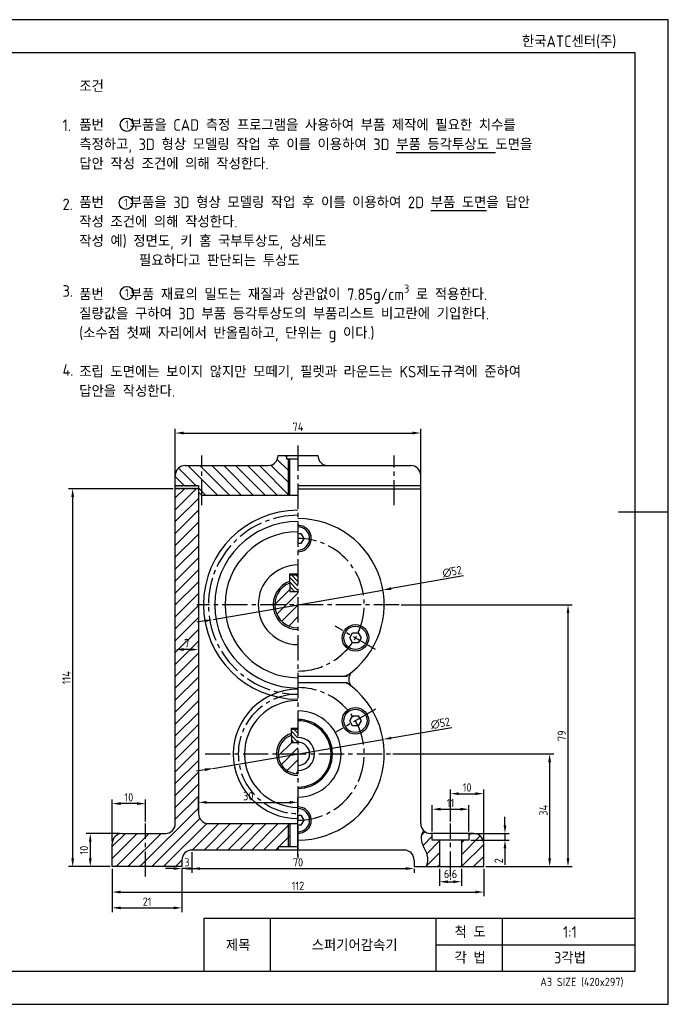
# Model space of a CAD drawing. Header units: millimetres. Extents: x 0 to 420, y 0 to 297.
# Tile 6 of 6: x 224 to 420, y 0 to 297. Entities that reach past the tile are written whole.
import ezdxf
from ezdxf.enums import TextEntityAlignment as Align

# ---------------------------------------------------------------- set-up
doc = ezdxf.new("R2010")
doc.units = ezdxf.units.MM
doc.header["$LTSCALE"] = 0.4
doc.linetypes.add('CENTER2', pattern=[28.575, 19.05, -3.175, 3.175, -3.175])
for name, color, linetype in [('가는선', 1, 'Continuous'), ('문자', 2, 'Continuous'), ('외형선', 3, 'Continuous'), ('윤곽선', 5, 'Continuous'), ('중심선', 1, 'CENTER2')]:
    doc.layers.add(name, color=color, linetype=linetype)
doc.styles.get("Standard").update_dxf_attribs({"font": 'isocp.shx', "bigfont": 'whgtxt.shx'})
doc.dimstyles.new('ISO-25', dxfattribs={"dimtxt": 2.5, "dimasz": 2.5, "dimexe": 1.25, "dimexo": 0.625, "dimtad": 1, "dimdec": 4, "dimtxsty": 'Standard', "dimcen": 2.5, "dimadec": 4, "dimazin": 2, "dimtfac": 1, "dimtdec": 4, "dimtmove": 0, "dimatfit": 3, "dimfxl": 1, "dimarcsym": 0})
pattern_1 = [(45, (21.8237, 9.9436), (-1.796051, 1.796051), [])]
pattern_2 = [(135, (21.8237, 9.9436), (-0.6735192, -0.6735192), [])]

# ---------------------------------------------------------------- blocks, each defined once
blk = doc.blocks.new('*U2')
at = {"layer": '가는선'}
h = blk.add_hatch(dxfattribs=at)
h.set_pattern_fill('ANSI31', color=256, scale=0.8, angle=90)
h.set_pattern_definition([(135, (21.8237, 9.9436), (-1.796051, -1.796051), [])])
h.paths.add_polyline_path([(305.33, 164.52), (304.83, 164.52), (304.83, 165.52), (302.33, 165.52, -0.414214), (299.33, 162.52), (279.33, 162.52), (279.33, 153.52), (305.33, 153.52)])
h.paths.add_polyline_path([(305.74, 164.52), (305.33, 164.52), (305.33, 153.52), (305.74, 153.52)])
h.paths.add_polyline_path([(279.33, 162.52), (274.33, 162.52, 0.414214), (271.33, 159.52), (271.33, 156.52), (278.33, 156.52), (278.33, 154.52), (279.33, 153.52)])
h = blk.add_hatch(dxfattribs=at)
h.set_pattern_fill('ANSI31', color=256, scale=0.8)
edge = h.paths.add_edge_path()
edge.add_line((351.03, 49.52), (348.83, 49.52))
edge.add_line((348.83, 49.52), (348.83, 51.52))
edge.add_line((348.83, 51.52), (348.33, 51.52))
edge.add_arc((348.33, 54.52), 3, 224.1569, 270, ccw=False)
edge.add_spline(control_points=[(346.18, 52.43), (345.7, 51.6), (344.85, 49.24), (347.74, 45.56), (347.4, 42.73), (347, 41.52)], knot_values=[2.873638, 2.873638, 2.873638, 2.873638, 5.678111, 10.781949, 14.549747, 14.549747, 14.549747, 14.549747], degree=3, periodic=0)
edge.add_line((347, 41.52), (351.03, 41.52))
edge.add_line((351.03, 41.52), (351.03, 49.52))
h.paths.add_polyline_path([(364.33, 48.52, 0.414214), (361.33, 51.52), (359.83, 51.52), (359.83, 49.52), (357.63, 49.52), (357.63, 41.52), (364.33, 41.52)])
h.paths.add_polyline_path([(305.33, 54.52), (281.33, 54.52, -0.414214), (278.33, 57.52), (278.33, 155.52), (271.33, 155.52), (271.33, 54.52, -0.414214), (268.33, 51.52), (262.33, 51.52), (262.33, 41.52), (273.33, 41.52), (273.33, 43.52, -0.414214), (276.33, 46.52), (302.33, 46.52), (302.33, 47.52), (305.33, 47.52)])
h.paths.add_polyline_path([(305.87, 54.52), (305.33, 54.52), (305.33, 47.52), (305.87, 47.52)])
h.paths.add_polyline_path([(262.33, 51.52), (255.33, 51.52, 0.414214), (252.33, 48.52), (252.33, 41.52), (262.33, 41.52)])
h = blk.add_hatch(color=256, dxfattribs=at)
h.dxf.hatch_style = 1
h.paths.add_polyline_path([(278.33, 156.52), (271.33, 156.52), (271.33, 155.52), (278.33, 155.52)])
h = blk.add_hatch(dxfattribs=at)
h.set_pattern_fill('ANSI31', color=256, scale=0.3, angle=90)
h.set_pattern_definition(pattern_2)
edge = h.paths.add_edge_path()
edge.add_line((308.33, 129.52), (305.83, 129.52))
edge.add_line((305.83, 129.52), (305.83, 127.59))
edge.add_spline(control_points=[(305.83, 127.59), (305.83, 127.32), (305.83, 127.06)], knot_values=[1.708953, 1.708953, 1.708953, 1.732051, 1.732051, 1.732051], weights=[1, 1.026671, 1.052632], degree=2, periodic=0)
edge.add_line((305.83, 127.06), (305.83, 124.52))
edge.add_line((305.83, 124.52), (308.33, 124.52))
edge.add_line((308.33, 124.52), (308.33, 129.52))
h = blk.add_hatch(dxfattribs=at)
h.set_pattern_fill('ANSI31', color=256, scale=0.8)
h.set_pattern_definition(pattern_1)
h.paths.add_polyline_path([(308.33, 124.52), (305.83, 124.52), (305.83, 127.06, 0.832246), (308.33, 113.52)])
h = blk.add_hatch(dxfattribs=at)
h.set_pattern_fill('ANSI31', color=256, scale=0.8)
h.set_pattern_definition(pattern_1)
h.paths.add_polyline_path([(308.33, 79.02), (306.33, 79.02), (306.33, 81.18, 0.843039), (308.33, 69.52)])
h = blk.add_hatch(dxfattribs=at)
h.set_pattern_fill('ANSI31', color=256, scale=0.3, angle=90)
h.set_pattern_definition(pattern_2)
edge = h.paths.add_edge_path()
edge.add_line((308.33, 83.02), (306.33, 83.02))
edge.add_line((306.33, 83.02), (306.33, 81.71))
edge.add_spline(control_points=[(306.33, 81.71), (306.33, 81.43), (306.33, 81.18)], knot_values=[1.508156, 1.508156, 1.508156, 1.529706, 1.529706, 1.529706], weights=[1, 1.031697, 1.0625], degree=2, periodic=0)
edge.add_line((306.33, 81.18), (306.33, 79.02))
edge.add_line((306.33, 79.02), (308.33, 79.02))
edge.add_line((308.33, 79.02), (308.33, 83.02))
for centre in [(256.71, 265.32), (256.42, 241.77), (256.7, 214.54)]:
    blk.add_circle(centre, 2)
at = {"layer": 'Defpoints'}
blk.add_lwpolyline([(0, 0), (420, 0), (420, 297), (0, 297)], close=True, dxfattribs=at)
at = {"layer": '가는선'}
for p, q in [((305.33, 164.52), (305.33, 153.52)), ((305.33, 54.52), (305.33, 47.52)), ((300, 10), (300, 26)), ((350, 10), (350, 26)), ((370, 10), (370, 26)), ((350, 17.99), (410, 17.99))]:
    blk.add_line(p, q, dxfattribs=at)
for centre, radius in [((308.33, 120.52), 25.12), ((308.33, 75.52), 16.12)]:
    blk.add_arc(centre, radius, 90, 270, dxfattribs=at)
blk.add_open_spline([(346.18, 52.43), (345.7, 51.6), (344.85, 49.24), (347.74, 45.56), (347.4, 42.73), (347, 41.52)], degree=3, knots=[2.873638, 2.873638, 2.873638, 2.873638, 5.678111, 10.781949, 14.549747, 14.549747, 14.549747, 14.549747], dxfattribs=at)
at = {"layer": '외형선'}
for p, q in [((302.33, 165.52), (314.33, 165.52)), ((304.83, 165.52), (304.83, 164.52)), ((304.83, 164.52), (308.33, 164.52)), ((305.74, 164.52), (305.74, 153.52)), ((274.33, 162.52), (299.33, 162.52)), ((308.33, 162.52), (342.33, 162.52)), ((271.33, 54.52), (271.33, 159.52)), ((345.33, 54.52), (345.33, 159.52)), ((271.33, 156.52), (278.33, 156.52)), ((278.33, 155.52), (271.33, 155.52)), ((278.33, 156.52), (278.33, 57.52)), ((279.33, 153.52), (278.33, 154.52)), ((308.33, 156.52), (345.33, 156.52)), ((308.33, 155.52), (345.33, 155.52)), ((308.33, 153.52), (279.33, 153.52)), ((420, 148.5), (405, 148.5)), ((308.33, 142.02), (309.2, 142.02)), ((309.2, 142.02), (310.06, 140.52)), ((310.06, 140.52), (309.2, 139.02)), ((309.2, 139.02), (308.33, 139.02)), ((305.83, 127.59), (305.83, 129.82)), ((305.83, 129.82), (308.33, 129.82)), ((305.83, 129.52), (308.33, 129.52)), ((305.83, 127.06), (305.83, 124.52)), ((305.83, 124.52), (308.33, 124.52)), ((323.92, 110.52), (324.78, 112.02)), ((324.78, 109.02), (323.92, 110.52)), ((324.78, 112.02), (326.52, 112.02)), ((326.52, 112.02), (327.38, 110.52)), ((327.38, 110.52), (326.52, 109.02)), ((326.52, 109.02), (324.78, 109.02)), ((308.33, 99.02), (322.95, 99.02)), ((322.95, 97.02), (308.33, 97.02)), ((323.92, 85.52), (324.78, 87.02)), ((324.78, 87.02), (326.52, 87.02)), ((326.52, 87.02), (327.38, 85.52)), ((306.33, 81.71), (306.33, 83.32)), ((306.33, 83.32), (308.33, 83.32)), ((324.78, 84.02), (323.92, 85.52)), ((326.52, 84.02), (324.78, 84.02)), ((327.38, 85.52), (326.52, 84.02)), ((306.33, 83.02), (308.33, 83.02)), ((306.33, 81.18), (306.33, 79.02)), ((306.33, 79.02), (308.33, 79.02)), ((308.33, 57.02), (309.2, 57.02)), ((309.2, 57.02), (310.06, 55.52)), ((281.33, 54.52), (308.33, 54.52)), ((305.87, 54.52), (305.87, 47.52)), ((309.2, 54.02), (308.33, 54.02)), ((310.06, 55.52), (309.2, 54.02)), ((255.33, 51.52), (268.33, 51.52)), ((361.33, 51.52), (348.33, 51.52)), ((348.83, 49.52), (348.83, 51.52)), ((359.83, 51.52), (359.83, 49.52)), ((252.33, 41.52), (252.33, 48.52)), ((302.33, 47.52), (302.33, 46.52)), ((308.33, 47.52), (302.33, 47.52)), ((359.83, 49.52), (348.83, 49.52)), ((351.03, 49.52), (351.03, 41.52)), ((357.63, 49.52), (357.63, 41.52)), ((364.33, 41.52), (364.33, 48.52)), ((340.33, 46.52), (276.33, 46.52)), ((273.33, 43.52), (273.33, 41.52)), ((343.33, 43.52), (343.33, 41.52)), ((273.33, 41.52), (252.33, 41.52)), ((343.33, 41.52), (364.33, 41.52))]:
    blk.add_line(p, q, dxfattribs=at)
for centre, radius in [((325.65, 110.52), 4), ((325.65, 110.52), 3.5), ((325.65, 85.52), 4), ((325.65, 85.52), 3.5)]:
    blk.add_circle(centre, radius, dxfattribs=at)
for centre, radius, start, end in [((299.33, 165.52), 3, 270, 0), ((317.33, 165.52), 3, 180, 270), ((274.33, 159.52), 3, 90, 180), ((342.33, 159.52), 3, 0, 90), ((308.33, 120.52), 28.5, 90, 270), ((308.33, 120.52), 26, 304.2161, 90), ((308.33, 140.52), 3.5, 270, 90), ((308.33, 140.52), 4, 270, 44.9306), ((308.33, 120.52), 22, 90, 270), ((308.33, 120.52), 12, 90, 270), ((308.33, 120.52), 7.5, 109.4712, 270), ((308.33, 120.52), 7, 110.9248, 270), ((322, 102.02), 3, 270, 306.4527), ((326.63, 98.02), 3, 129.1167, 230.8833), ((308.33, 75.52), 26, 270, 55.784), ((322, 94.02), 3, 53.5473, 90), ((308.33, 75.52), 19.5, 90, 270), ((308.33, 75.52), 13, 270, 90), ((308.33, 75.52), 10.4, 270, 90), ((308.33, 75.52), 10, 270, 90), ((308.33, 75.52), 6.5, 107.9202, 270), ((308.33, 75.52), 6, 109.4712, 270), ((308.33, 75.52), 5, 270, 90), ((308.33, 75.52), 3.5, 270, 90), ((308.33, 55.52), 4, 315.0694, 90), ((281.33, 57.52), 3, 180, 270), ((308.33, 55.52), 3.5, 270, 90), ((268.33, 54.52), 3, 270, 0), ((348.33, 54.52), 3, 180, 270), ((255.33, 48.52), 3, 90, 180), ((361.33, 48.52), 3, 0, 90), ((276.33, 43.52), 3, 90, 180), ((340.33, 43.52), 3, 0, 90)]:
    blk.add_arc(centre, radius, start, end, dxfattribs=at)
for points, knots in [([(308.33, 144.52), (308.75, 144.52), (309.16, 144.46), (310.05, 144.17), (310.5, 143.92), (310.98, 143.52), (311.07, 143.44), (311.16, 143.35)], [-0.8301242, -0.8301242, -0.8301242, -0.8301242, -0.7126251, -0.7126251, -0.5639955, -0.5639955, -0.5263613, -0.5263613, -0.5263613, -0.5263613]), ([(311.16, 52.7), (310.84, 52.37), (310.46, 52.1), (309.57, 51.69), (309.06, 51.55), (308.45, 51.52), (308.39, 51.52), (308.33, 51.52)], [-1.1527868, -1.1527868, -1.1527868, -1.1527868, -1.0027858, -1.0027858, -0.8474538, -0.8474538, -0.8301242, -0.8301242, -0.8301242, -0.8301242])]:
    blk.add_open_spline(points, degree=3, knots=knots, dxfattribs=at)
for points, weights in [([(305.83, 127.06), (305.83, 127.32), (305.83, 127.59)], [1.05263157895, 1.02667147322, 1]), ([(306.33, 81.18), (306.33, 81.43), (306.33, 81.71)], [1.0625, 1.03169651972, 1])]:
    blk.add_rational_spline(points, weights, degree=2, dxfattribs=at)
at = {"layer": '윤곽선'}
for p, q in [((280, 26), (410, 26)), ((280, 10), (280, 26))]:
    blk.add_line(p, q, dxfattribs=at)
blk.add_lwpolyline([(10, 10), (410, 10), (410, 287), (10, 287)], close=True, dxfattribs=at)
at = {"layer": '중심선'}
for p, q in [((308.33, 168.52), (308.33, 43.52)), ((279.33, 150.52), (279.33, 165.52)), ((337.33, 150.52), (337.33, 165.52)), ((338.83, 120.52), (277.83, 120.52)), ((331.71, 107.02), (319.59, 114.02)), ((331.71, 89.02), (319.59, 82.02)), ((280.33, 75.52), (336.33, 75.52)), ((262.33, 38.52), (262.33, 54.52)), ((354.33, 38.52), (354.33, 54.52))]:
    blk.add_line(p, q, dxfattribs=at)
for centre, radius, start, end in [((308.33, 120.52), 27, 90, 270), ((308.33, 120.52), 20, 270, 90), ((308.33, 75.52), 20, 270, 90), ((308.33, 75.52), 18, 90, 270)]:
    blk.add_arc(centre, radius, start, end, dxfattribs=at)
for s, insert, char_height, width, attachment_point in [('\\A1;조건\\P\\P품번 {\\fGulim|b0|i0|c129|p50;   } 부품을 CAD 측정 프로그램을 사용하여 부품 제작에 필요한 치수를 측정하고, 3D 형상 모델링 작업 후 이를 이용하여 3D {\\L부품 등각투상도} 도면을 답안 작성 조건에 의해 작성한다.\\P\\P품번 {\\fGulim|b0|i0|c129|p50;   } 부품을 3D 형상 모델링 작업 후 이를 이용하여 2D {\\L부품 도면}을 답안 작성 조건에 의해 작성한다.\\P작성 예) 정면도, 키 홈 국부투상도, 상세도\\P         필요하다고 판단되는 투상도', (242.38, 250.65), 3.5, 137.1323, 4), ('\\A1;1.', (237.34, 265.16), 3.5, 138.2804, 4), ('1', (256.2, 266.61), 2.5, 11.5937, 1), ('\\A1;2.', (237.34, 241.3), 3.5, 138.2804, 4), ('1', (255.91, 243.07), 2.5, 11.5937, 1), ('\\A1;3.', (237.33, 215.17), 3.5, 138.2804, 4), ('\\A1;\\P\\P품번 {\\fGulim|b0|i0|c129|p50;   } 부품 재료의 밀도는 재질과 상관없이 7.85g/cm{\\H0.7x;\\S3^ ;} 로 적용한다. 질량값을 구하여 3D 부품 등각투상도의 부품리스트 비고란에 기입한다. (소수점 첫째 자리에서 반올림하고, 단위는 g 이다.)\\P\\P조립 도면에는 보이지 않지만 모떼기, 필렛과 라운드는 KS제도규격에 준하여 답안을 작성한다.', (242.37, 206.01), 3.5, 137.1323, 4), ('1', (256.19, 215.84), 2.5, 11.5937, 1), ('\\A1;4.', (237.33, 191.31), 3.5, 138.2804, 4)]:
    blk.add_mtext(s, dxfattribs=dict(insert=insert, char_height=char_height, width=width, attachment_point=attachment_point))
at = {"layer": '문자'}
for s, height, p in [('한국ATC센터(주)', 3.5, (390.08, 290.48)), ('척 도', 3.5, (360.24, 21.79)), ('1:1', 3.5, (390.34, 21.79)), ('제목', 3.5, (290.3, 17.81)), ('스퍼기어감속기', 3.5, (325.41, 17.81)), ('각 법', 3.5, (360.24, 14.05)), ('3각법', 3.5, (390.34, 14.05)), ('A3 SIZE (420x297)', 2.5, (393.91, 6.75))]:
    blk.add_text(s, height=height, dxfattribs=at).set_placement(p, align=Align.MIDDLE_CENTER)
blk = doc.blocks.new('*D9')
at = {"color": 0, "lineweight": -2, "transparency": 16777216}
for p, q in [((252.33, 40.9), (252.33, 32.6)), ((364.33, 40.9), (364.33, 32.6)), ((254.83, 33.85), (361.83, 33.85))]:
    blk.add_line(p, q, dxfattribs=at)
at = {"color": 0, "transparency": 16777216}
for points in [[(254.83, 34.27), (254.83, 33.44), (252.33, 33.85)], [(361.83, 34.27), (361.83, 33.44), (364.33, 33.85)]]:
    blk.add_solid(points, dxfattribs=at)
at = {"layer": 'Defpoints', "color": 0, "transparency": 16777216}
for p in [(252.33, 41.52), (364.33, 41.52), (364.33, 33.85)]:
    blk.add_point(p, dxfattribs=at)
at = {"color": 0, "transparency": 16777216, "insert": (308.33, 35.73), "char_height": 2.5, "attachment_point": 5}
blk.add_mtext('112', dxfattribs=at)
blk = doc.blocks.new('_DotSmall')
at = {"color": 0, "linetype": 'ByBlock', "const_width": 0.5}
blk.add_lwpolyline([(-0.0625, 0, 1), (0.0625, 0, 1)], format="xyb", close=True, dxfattribs=at)
blk = doc.blocks.new('*D10')
at = {"color": 0, "lineweight": -2, "transparency": 16777216}
for p, q in [((273.33, 40.9), (273.33, 39.69)), ((275.83, 40.94), (340.83, 40.94)), ((343.33, 40.9), (343.33, 39.69))]:
    blk.add_line(p, q, dxfattribs=at)
at = {"color": 0, "transparency": 16777216}
for points in [[(275.83, 41.36), (275.83, 40.53), (273.33, 40.94)], [(340.83, 41.36), (340.83, 40.53), (343.33, 40.94)]]:
    blk.add_solid(points, dxfattribs=at)
at = {"layer": 'Defpoints', "color": 0, "transparency": 16777216}
for p in [(273.33, 41.52), (343.33, 41.52), (343.33, 40.94)]:
    blk.add_point(p, dxfattribs=at)
at = {"color": 0, "transparency": 16777216, "insert": (308.33, 42.82), "char_height": 2.5, "attachment_point": 5}
blk.add_mtext('70', dxfattribs=at)
blk = doc.blocks.new('*D11')
at = {"color": 0, "lineweight": -2, "transparency": 16777216}
for p, q in [((252.33, 49.15), (252.33, 61.78)), ((259.83, 60.53), (254.83, 60.53)), ((262.33, 55.15), (262.33, 61.78))]:
    blk.add_line(p, q, dxfattribs=at)
at = {"color": 0, "transparency": 16777216}
for points in [[(254.83, 60.95), (254.83, 60.12), (252.33, 60.53)], [(259.83, 60.95), (259.83, 60.12), (262.33, 60.53)]]:
    blk.add_solid(points, dxfattribs=at)
at = {"layer": 'Defpoints', "color": 0, "transparency": 16777216}
for p in [(252.33, 60.53), (262.33, 54.52), (252.33, 48.52)]:
    blk.add_point(p, dxfattribs=at)
at = {"color": 0, "transparency": 16777216, "insert": (257.33, 62.41), "char_height": 2.5, "attachment_point": 5}
blk.add_mtext('10', dxfattribs=at)
blk = doc.blocks.new('*D12')
at = {"color": 0, "lineweight": -2, "transparency": 16777216}
for p, q in [((254.7, 51.52), (244.44, 51.52)), ((245.69, 49.02), (245.69, 44.02)), ((251.7, 41.52), (244.44, 41.52))]:
    blk.add_line(p, q, dxfattribs=at)
at = {"color": 0, "transparency": 16777216}
for points in [[(245.27, 49.02), (246.11, 49.02), (245.69, 51.52)], [(245.27, 44.02), (246.11, 44.02), (245.69, 41.52)]]:
    blk.add_solid(points, dxfattribs=at)
at = {"layer": 'Defpoints', "color": 0, "transparency": 16777216}
for p in [(255.33, 51.52), (245.69, 41.52), (252.33, 41.52)]:
    blk.add_point(p, dxfattribs=at)
at = {"color": 0, "transparency": 16777216, "insert": (243.81, 46.52), "char_height": 2.5, "attachment_point": 5, "rotation": 90}
blk.add_mtext('10', dxfattribs=at)
blk = doc.blocks.new('*D13')
at = {"color": 0, "lineweight": -2, "transparency": 16777216}
for p, q in [((348.83, 52.15), (348.83, 60.1)), ((359.83, 52.15), (359.83, 60.1)), ((351.33, 58.85), (357.33, 58.85))]:
    blk.add_line(p, q, dxfattribs=at)
at = {"color": 0, "transparency": 16777216}
for points in [[(351.33, 59.27), (351.33, 58.43), (348.83, 58.85)], [(357.33, 59.27), (357.33, 58.43), (359.83, 58.85)]]:
    blk.add_solid(points, dxfattribs=at)
at = {"layer": 'Defpoints', "color": 0, "transparency": 16777216}
for p in [(359.83, 58.85), (348.83, 51.52), (359.83, 51.52)]:
    blk.add_point(p, dxfattribs=at)
at = {"color": 0, "transparency": 16777216, "insert": (354.33, 60.72), "char_height": 2.5, "attachment_point": 5}
blk.add_mtext('11', dxfattribs=at)
blk = doc.blocks.new('*D14')
at = {"color": 0, "lineweight": -2, "transparency": 16777216}
for p, q in [((351.03, 40.9), (351.03, 35.72)), ((357.63, 40.9), (357.63, 35.72)), ((353.53, 36.97), (355.13, 36.97))]:
    blk.add_line(p, q, dxfattribs=at)
at = {"color": 0, "transparency": 16777216}
for points in [[(353.53, 37.38), (353.53, 36.55), (351.03, 36.97)], [(355.13, 37.38), (355.13, 36.55), (357.63, 36.97)]]:
    blk.add_solid(points, dxfattribs=at)
at = {"layer": 'Defpoints', "color": 0, "transparency": 16777216}
for p in [(351.03, 41.52), (357.63, 41.52), (357.63, 36.97)]:
    blk.add_point(p, dxfattribs=at)
at = {"color": 0, "transparency": 16777216, "insert": (354.33, 39.03), "char_height": 2.5, "attachment_point": 5}
blk.add_mtext('6,6', dxfattribs=at)
blk = doc.blocks.new('*D15')
at = {"color": 0, "lineweight": -2, "transparency": 16777216}
for p, q in [((370.75, 54.02), (370.75, 56.52)), ((360.45, 51.52), (372, 51.52)), ((370.75, 51.52), (370.75, 49.52)), ((360.45, 49.52), (372, 49.52)), ((370.75, 47.02), (370.75, 42.06))]:
    blk.add_line(p, q, dxfattribs=at)
at = {"color": 0, "transparency": 16777216}
for points in [[(370.33, 54.02), (371.16, 54.02), (370.75, 51.52)], [(370.33, 47.02), (371.16, 47.02), (370.75, 49.52)]]:
    blk.add_solid(points, dxfattribs=at)
at = {"layer": 'Defpoints', "color": 0, "transparency": 16777216}
for p in [(359.83, 51.52), (359.83, 49.52), (370.75, 49.52)]:
    blk.add_point(p, dxfattribs=at)
at = {"color": 0, "transparency": 16777216, "insert": (368.87, 43.29), "char_height": 2.5, "attachment_point": 5, "rotation": 90}
blk.add_mtext('2', dxfattribs=at)
blk = doc.blocks.new('*D30')
at = {"color": 0, "lineweight": -2, "transparency": 16777216}
for p, q in [((354.75, 83.44), (336.42, 80.31)), ((282.7, 71.15), (333.96, 79.89)), ((280.24, 70.73), (277.77, 70.31))]:
    blk.add_line(p, q, dxfattribs=at)
at = {"color": 0, "transparency": 16777216}
for points in [[(336.35, 80.72), (336.49, 79.9), (333.96, 79.89)], [(280.17, 71.14), (280.31, 70.32), (282.7, 71.15)]]:
    blk.add_solid(points, dxfattribs=at)
at = {"layer": 'Defpoints', "color": 0, "transparency": 16777216}
for p in [(333.96, 79.89), (282.7, 71.15)]:
    blk.add_point(p, dxfattribs=at)
at = {"color": 0, "transparency": 16777216, "insert": (351.28, 84.75), "char_height": 2.5, "attachment_point": 5, "rotation": 9.6781}
blk.add_mtext('∅52', dxfattribs=at)
blk = doc.blocks.new('*D31')
at = {"color": 0, "lineweight": -2, "transparency": 16777216}
for p, q in [((358.28, 129.2), (336.41, 125.4)), ((282.71, 116.07), (333.95, 124.97)), ((280.25, 115.65), (277.79, 115.22))]:
    blk.add_line(p, q, dxfattribs=at)
at = {"color": 0, "transparency": 16777216}
for points in [[(336.34, 125.81), (336.48, 124.99), (333.95, 124.97)], [(280.18, 116.06), (280.32, 115.23), (282.71, 116.07)]]:
    blk.add_solid(points, dxfattribs=at)
at = {"layer": 'Defpoints', "color": 0, "transparency": 16777216}
for p in [(333.95, 124.97), (282.71, 116.07)]:
    blk.add_point(p, dxfattribs=at)
at = {"color": 0, "transparency": 16777216, "insert": (354.81, 130.5), "char_height": 2.5, "attachment_point": 5, "rotation": 9.8519}
blk.add_mtext('∅52', dxfattribs=at)
blk = doc.blocks.new('*D32')
at = {"color": 0, "lineweight": -2, "transparency": 16777216}
for p, q in [((270.7, 155.52), (239.13, 155.52)), ((240.38, 153.02), (240.38, 44.02)), ((251.7, 41.52), (239.13, 41.52))]:
    blk.add_line(p, q, dxfattribs=at)
at = {"color": 0, "transparency": 16777216}
for points in [[(239.97, 153.02), (240.8, 153.02), (240.38, 155.52)], [(239.97, 44.02), (240.8, 44.02), (240.38, 41.52)]]:
    blk.add_solid(points, dxfattribs=at)
at = {"layer": 'Defpoints', "color": 0, "transparency": 16777216}
for p in [(271.33, 155.52), (240.38, 41.52), (252.33, 41.52)]:
    blk.add_point(p, dxfattribs=at)
at = {"color": 0, "transparency": 16777216, "insert": (238.51, 98.52), "char_height": 2.5, "attachment_point": 5, "rotation": 90}
blk.add_mtext('114', dxfattribs=at)
blk = doc.blocks.new('*D33')
at = {"color": 0, "lineweight": -2, "transparency": 16777216}
for p, q in [((336.95, 75.52), (385.47, 75.52)), ((384.22, 73.02), (384.22, 44.02)), ((364.95, 41.52), (385.47, 41.52))]:
    blk.add_line(p, q, dxfattribs=at)
at = {"color": 0, "transparency": 16777216}
for points in [[(383.8, 73.02), (384.64, 73.02), (384.22, 75.52)], [(383.8, 44.02), (384.64, 44.02), (384.22, 41.52)]]:
    blk.add_solid(points, dxfattribs=at)
at = {"layer": 'Defpoints', "color": 0, "transparency": 16777216}
for p in [(336.33, 75.52), (364.33, 41.52), (384.22, 41.52)]:
    blk.add_point(p, dxfattribs=at)
at = {"color": 0, "transparency": 16777216, "insert": (382.34, 58.52), "char_height": 2.5, "attachment_point": 5, "rotation": 90}
blk.add_mtext('34', dxfattribs=at)
blk = doc.blocks.new('*D34')
at = {"color": 0, "lineweight": -2, "transparency": 16777216}
for p, q in [((339.45, 120.52), (391.01, 120.52)), ((389.76, 44.02), (389.76, 118.02)), ((364.95, 41.52), (391.01, 41.52))]:
    blk.add_line(p, q, dxfattribs=at)
at = {"color": 0, "transparency": 16777216}
for points in [[(389.34, 118.02), (390.17, 118.02), (389.76, 120.52)], [(389.34, 44.02), (390.17, 44.02), (389.76, 41.52)]]:
    blk.add_solid(points, dxfattribs=at)
at = {"layer": 'Defpoints', "color": 0, "transparency": 16777216}
for p in [(338.83, 120.52), (389.76, 120.52), (364.33, 41.52)]:
    blk.add_point(p, dxfattribs=at)
at = {"color": 0, "transparency": 16777216, "insert": (387.88, 81.02), "char_height": 2.5, "attachment_point": 5, "rotation": 90}
blk.add_mtext('79', dxfattribs=at)
blk = doc.blocks.new('*D35')
at = {"color": 0, "lineweight": -2, "transparency": 16777216}
for p, q in [((276.33, 45.9), (276.33, 39.69)), ((270.83, 40.94), (268.33, 40.94)), ((276.33, 40.94), (273.33, 40.94)), ((273.33, 40.9), (273.33, 39.69)), ((278.83, 40.94), (281.33, 40.94))]:
    blk.add_line(p, q, dxfattribs=at)
at = {"color": 0, "transparency": 16777216}
for points in [[(270.83, 41.36), (270.83, 40.53), (273.33, 40.94)], [(278.83, 41.36), (278.83, 40.53), (276.33, 40.94)]]:
    blk.add_solid(points, dxfattribs=at)
at = {"layer": 'Defpoints', "color": 0, "transparency": 16777216}
for p in [(276.33, 46.52), (273.33, 41.52), (273.33, 40.94)]:
    blk.add_point(p, dxfattribs=at)
at = {"color": 0, "transparency": 16777216, "insert": (274.83, 42.82), "char_height": 2.5, "attachment_point": 5}
blk.add_mtext('3', dxfattribs=at)
blk = doc.blocks.new('*D36')
at = {"color": 0, "lineweight": -2, "transparency": 16777216}
for p, q in [((252.33, 40.9), (252.33, 27.84)), ((273.33, 40.9), (273.33, 27.84)), ((254.83, 29.09), (270.83, 29.09))]:
    blk.add_line(p, q, dxfattribs=at)
at = {"color": 0, "transparency": 16777216}
for points in [[(254.83, 29.51), (254.83, 28.67), (252.33, 29.09)], [(270.83, 29.51), (270.83, 28.67), (273.33, 29.09)]]:
    blk.add_solid(points, dxfattribs=at)
at = {"layer": 'Defpoints', "color": 0, "transparency": 16777216}
for p in [(252.33, 41.52), (273.33, 41.52), (273.33, 29.09)]:
    blk.add_point(p, dxfattribs=at)
at = {"color": 0, "transparency": 16777216, "insert": (262.83, 30.96), "char_height": 2.5, "attachment_point": 5}
blk.add_mtext('21', dxfattribs=at)
blk = doc.blocks.new('*D37')
at = {"color": 0, "lineweight": -2, "transparency": 16777216}
for p, q in [((271.33, 156.15), (271.33, 173.57)), ((273.83, 172.32), (342.83, 172.32)), ((345.33, 156.15), (345.33, 173.57))]:
    blk.add_line(p, q, dxfattribs=at)
at = {"color": 0, "transparency": 16777216}
for points in [[(273.83, 172.74), (273.83, 171.91), (271.33, 172.32)], [(342.83, 172.74), (342.83, 171.91), (345.33, 172.32)]]:
    blk.add_solid(points, dxfattribs=at)
at = {"layer": 'Defpoints', "color": 0, "transparency": 16777216}
for p in [(345.33, 172.32), (271.33, 155.52), (345.33, 155.52)]:
    blk.add_point(p, dxfattribs=at)
at = {"color": 0, "transparency": 16777216, "insert": (308.33, 174.2), "char_height": 2.5, "attachment_point": 5}
blk.add_mtext('74', dxfattribs=at)
blk = doc.blocks.new('*D39')
at = {"color": 0, "lineweight": -2, "transparency": 16777216}
for p, q in [((278.33, 58.15), (278.33, 62.17)), ((280.83, 60.92), (305.83, 60.92)), ((308.33, 44.69), (308.33, 62.17))]:
    blk.add_line(p, q, dxfattribs=at)
at = {"color": 0, "transparency": 16777216}
for points in [[(280.83, 61.34), (280.83, 60.5), (278.33, 60.92)], [(305.83, 61.34), (305.83, 60.5), (308.33, 60.92)]]:
    blk.add_solid(points, dxfattribs=at)
at = {"layer": 'Defpoints', "color": 0, "transparency": 16777216}
for p in [(308.33, 60.92), (278.33, 57.52), (308.33, 44.07)]:
    blk.add_point(p, dxfattribs=at)
at = {"color": 0, "transparency": 16777216, "insert": (293.33, 62.79), "char_height": 2.5, "attachment_point": 5}
blk.add_mtext('30', dxfattribs=at)
blk = doc.blocks.new('*D41')
at = {"color": 0, "lineweight": -2, "transparency": 16777216}
for p, q in [((271.33, 107.65), (271.33, 108.27)), ((275.83, 107.02), (273.83, 107.02)), ((278.33, 107.65), (278.33, 108.27))]:
    blk.add_line(p, q, dxfattribs=at)
at = {"color": 0, "transparency": 16777216}
for points in [[(273.83, 107.44), (273.83, 106.6), (271.33, 107.02)], [(275.83, 107.44), (275.83, 106.6), (278.33, 107.02)]]:
    blk.add_solid(points, dxfattribs=at)
at = {"layer": 'Defpoints', "color": 0, "transparency": 16777216}
for p in [(271.33, 107.02), (271.33, 107.02), (278.33, 107.02)]:
    blk.add_point(p, dxfattribs=at)
at = {"color": 0, "transparency": 16777216, "insert": (274.83, 108.9), "char_height": 2.5, "attachment_point": 5}
blk.add_mtext('7', dxfattribs=at)
blk = doc.blocks.new('*D65')
at = {"color": 0, "lineweight": -2, "transparency": 16777216}
for p, q in [((354.33, 55.15), (354.33, 64.78)), ((356.83, 63.53), (361.83, 63.53)), ((364.33, 49.15), (364.33, 64.78))]:
    blk.add_line(p, q, dxfattribs=at)
at = {"color": 0, "transparency": 16777216}
for points in [[(356.83, 63.95), (356.83, 63.12), (354.33, 63.53)], [(361.83, 63.95), (361.83, 63.12), (364.33, 63.53)]]:
    blk.add_solid(points, dxfattribs=at)
at = {"layer": 'Defpoints', "color": 0, "transparency": 16777216}
for p in [(364.33, 63.53), (354.33, 54.52), (364.33, 48.52)]:
    blk.add_point(p, dxfattribs=at)
at = {"color": 0, "transparency": 16777216, "insert": (359.33, 65.41), "char_height": 2.5, "attachment_point": 5}
blk.add_mtext('10', dxfattribs=at)

msp = doc.modelspace()

# ---------------------------------------------------------------- block references
msp.add_blockref('*U2', (0, 0))

# ---------------------------------------------------------------- dimensions: what is measured, and where the dimension line sits
for base, p1, p2, picture, middle in [((345.3297, 172.32459), (271.3297, 155.52149), (345.3297, 155.52149), '*D37', (308.3297, 174.19959)), ((271.3297, 107.02149), (278.3297, 107.02149), (271.3297, 107.02149), '*D41', (274.8297, 108.89649)), ((364.3297, 63.53312), (354.3297, 54.52149), (364.3297, 48.52149), '*D65', (359.3297, 65.40812)), ((252.3297, 60.53182), (262.3297, 54.52149), (252.3297, 48.52149), '*D11', (257.3297, 62.40682)), ((308.3297, 60.91897), (278.3297, 57.52149), (308.3297, 44.0695), '*D39', (293.3297, 62.79397)), ((359.8297, 58.84876), (348.8297, 51.52149), (359.8297, 51.52149), '*D13', (354.3297, 60.72376)), ((273.3297, 40.9445), (276.3297, 46.52149), (273.3297, 41.52149), '*D35', (274.8297, 42.8195)), ((343.3297, 40.9445), (273.3297, 41.52149), (343.3297, 41.52149), '*D10', (308.3297, 42.8195)), ((364.3297, 33.85254), (252.3297, 41.52149), (364.3297, 41.52149), '*D9', (308.3297, 35.72779)), ((273.3297, 29.08841), (252.3297, 41.52149), (273.3297, 41.52149), '*D36', (262.8297, 30.96366)), ((357.6297, 36.96586), (351.0297, 41.52149), (357.6297, 41.52149), '*D14', (354.3297, 39.02836))]:
    dim = msp.add_linear_dim(base=base, p1=p1, p2=p2, dimstyle='ISO-25', override={"dimldrblk": 'DotSmall'})
    dim.commit()
    dim.dimension.update_dxf_attribs({"geometry": picture, "text_midpoint": middle})
for base, p1, p2, picture, middle in [((240.38296, 41.52149), (271.3297, 155.52149), (252.3297, 41.52149), '*D32', (238.50796, 98.52149)), ((389.75783, 120.52149), (364.3297, 41.52149), (338.8297, 120.52149), '*D34', (387.88283, 81.02149)), ((384.21918, 41.52149), (336.3297, 75.52149), (364.3297, 41.52149), '*D33', (382.34418, 58.52149)), ((370.74764, 49.52149), (359.8297, 51.52149), (359.8297, 49.52149), '*D15', (368.8724, 43.28967)), ((245.68869, 41.52149), (255.3297, 51.52149), (252.3297, 41.52149), '*D12', (243.81369, 46.52149))]:
    dim = msp.add_linear_dim(base=base, p1=p1, p2=p2, angle=90, dimstyle='ISO-25', override={"dimldrblk": 'DotSmall'})
    dim.commit()
    dim.dimension.update_dxf_attribs({"geometry": picture, "text_midpoint": middle})
for p1, p2, picture, middle in [((282.71312, 116.07283), (333.94629, 124.97014), '*D31', (355.12845, 128.64869)), ((282.69974, 71.15055), (333.95967, 79.89243), '*D30', (351.59281, 82.89959))]:
    dim = msp.add_diameter_dim_2p(p1=p1, p2=p2, dimstyle='ISO-25', override={"dimldrblk": 'DotSmall'})
    dim.commit()
    dim.dimension.update_dxf_attribs({"geometry": picture, "text_midpoint": middle, "dimtype": 163})

doc.saveas('drawing.dxf')
